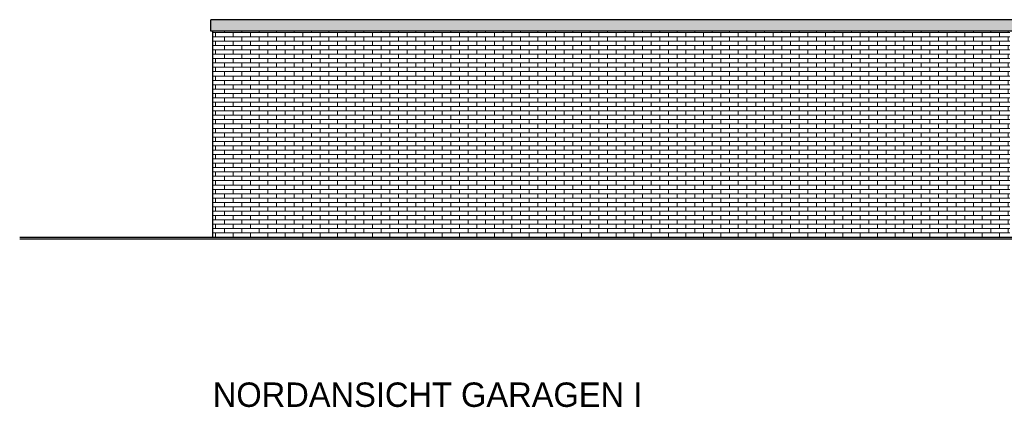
# Model space of a CAD drawing. Extents: x -73 to 359, y -4 to 85.
# Tile 73 of 149: x 84.22 to 98.35, y -4.04 to 1.52. Entities that reach past the tile are written whole.
import ezdxf

# ---------------------------------------------------------------- set-up
doc = ezdxf.new("R2010")
doc.units = 0
doc.header["$MEASUREMENT"] = 0
for name, color, linetype in [('Ansicht_Nord Garagen_4_P_ZE_TEXT', 7, 'Continuous'), ('Ansicht_Nord Garagen_4_R_NT_DACH', 7, 'Continuous'), ('Ansicht_Nord Garagen_4_R_TR_BODEN', 7, 'Continuous'), ('Ansicht_Nord Garagen_4_R_TR_HIDDEN', 7, 'Continuous'), ('Ansicht_Nord Garagen_4_Schraffuren', 7, 'Continuous')]:
    doc.layers.add(name, color=color, linetype=linetype)
doc.styles.add('ERSTELLTER_STIL_3', font='txt')

msp = doc.modelspace()

# ---------------------------------------------------------------- hatches: boundary and pattern name
at = {"layer": 'Ansicht_Nord Garagen_4_Schraffuren', "linetype": 'Continuous', "lineweight": 0, "ltscale": 1000}
msp.add_hatch(color=27, dxfattribs=at).paths.add_polyline_path([(86.962, 1.351), (98.462, 1.351), (98.462, 1.517), (86.962, 1.517)], flags=0)
at = {"layer": 'Ansicht_Nord Garagen_4_Schraffuren', "linetype": 'Continuous', "lineweight": 18, "ltscale": 1000}
h = msp.add_hatch(dxfattribs=at)
h.set_pattern_fill('MW_Verband__Läufer__DF_0004', color=9, style=0, pattern_type=2)
h.set_pattern_definition([(0, (48.282915, -1.6025), (0, 0.0625), []), (90, (48.28291, -1.6025), (-0.25, 0), [0.0625, -0.0625]), (90, (48.40791, -1.54), (-0.25, 0), [0.0625, -0.0625])])
h.paths.add_polyline_path([(86.992, -1.603), (98.432, -1.603), (98.432, 1.351), (86.992, 1.351)], flags=0)

# ---------------------------------------------------------------- linework, layer by layer
at = {"layer": 'Ansicht_Nord Garagen_4_R_NT_DACH', "linetype": 'Continuous', "ltscale": 1000}
for p, q in [((86.962, 1.351), (86.962, 1.517)), ((98.462, 1.517), (86.962, 1.517)), ((98.462, 1.351), (86.962, 1.351))]:
    msp.add_line(p, q, dxfattribs=at)
at = {"layer": 'Ansicht_Nord Garagen_4_R_TR_BODEN', "linetype": 'Continuous', "ltscale": 1000}
for p, q in [((122.117, -1.603), (84.221, -1.603)), ((84.221, -1.623), (122.117, -1.623))]:
    msp.add_line(p, q, dxfattribs=at)
at = {"layer": 'Ansicht_Nord Garagen_4_R_TR_HIDDEN', "linetype": 'Continuous', "ltscale": 1000}
for p, q in [((86.992, -1.603), (86.992, 1.351)), ((117.182, -1.603), (86.992, -1.603))]:
    msp.add_line(p, q, dxfattribs=at)
at = {"layer": 'Ansicht_Nord Garagen_4_Schraffuren', "color": 255, "linetype": 'Continuous', "lineweight": 18, "ltscale": 1000}
for p, q in [((98.462, 1.517), (86.962, 1.517)), ((86.962, 1.517), (86.962, 1.351)), ((86.962, 1.351), (98.462, 1.351)), ((98.432, 1.351), (86.992, 1.351)), ((86.992, 1.351), (86.992, -1.603)), ((86.992, -1.603), (98.432, -1.603))]:
    msp.add_line(p, q, dxfattribs=at)

# ---------------------------------------------------------------- texts
at = {"layer": 'Ansicht_Nord Garagen_4_P_ZE_TEXT', "linetype": 'Continuous', "insert": (86.992, -3.683), "char_height": 0.35, "attachment_point": 1, "style": 'ERSTELLTER_STIL_3'}
msp.add_mtext('{NORDANSICHT GARAGEN I}', dxfattribs=at)

doc.saveas('drawing.dxf')
